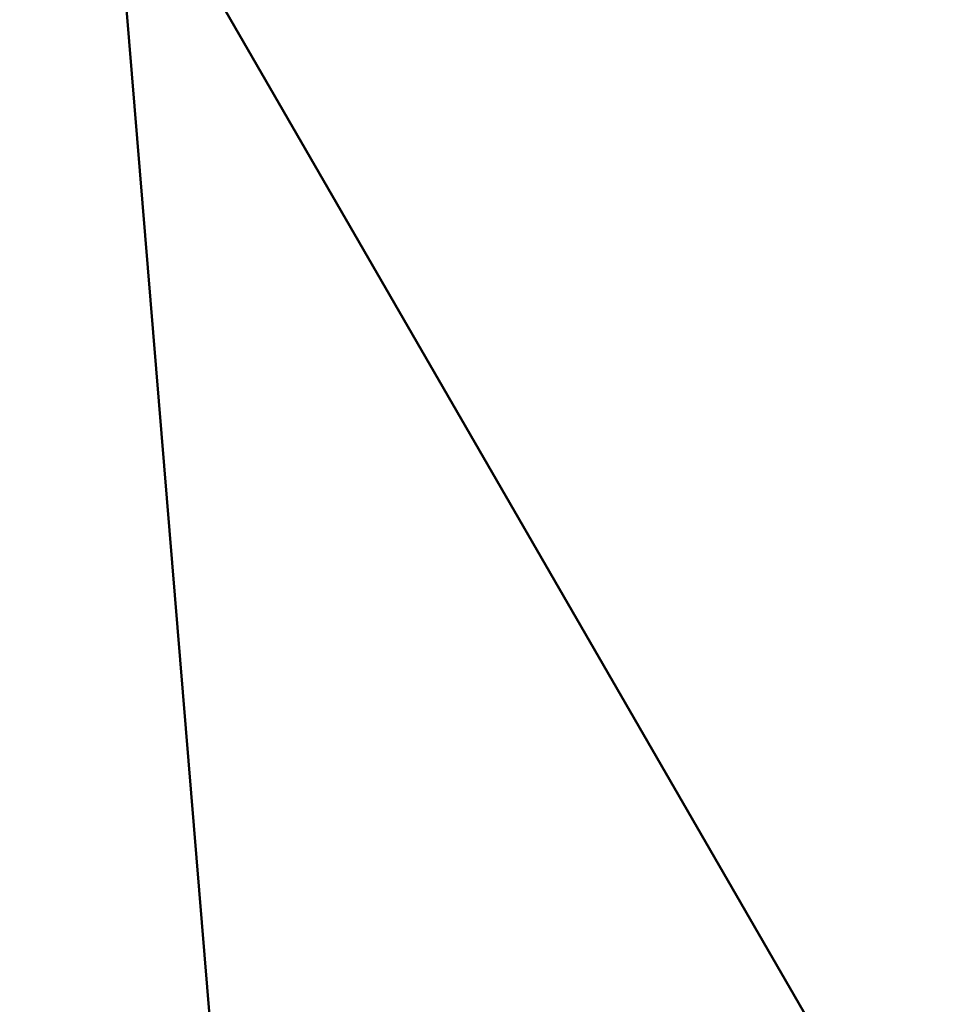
# Model space of a CAD drawing. Header units: millimetres. Extents: x -2000 to 2000, y -2000 to 2000.
# Tile 201 of 256: x 3 to 7, y 1 to 5. Entities that reach past the tile are written whole.
import ezdxf

# ---------------------------------------------------------------- set-up
doc = ezdxf.new("R2010")
doc.units = ezdxf.units.MM
doc.layers.add('E-LITE-EQPM', color=33, linetype='Continuous', lineweight=40)

msp = doc.modelspace()

# ---------------------------------------------------------------- meshes
at = {"layer": 'E-LITE-EQPM'}
mesh = msp.add_polyface(dxfattribs=at)
corners = [(-7.00000000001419, 2.261762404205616e-14, 3961.999999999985), (-3.500000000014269, -6.06217782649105, 3961.999999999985), (3.499999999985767, -6.06217782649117, 3961.999999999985), (6.999999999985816, 8.453137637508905e-29, 3961.999999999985), (3.499999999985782, 6.062177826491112, 3961.999999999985), (-3.500000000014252, 6.062177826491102, 3961.999999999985)]
mesh.append_faces([[corners[k] for k in face] for face in [(0, 3, 4, 5)]], dxfattribs={"vtx0": -1})
mesh.append_faces([[corners[k] for k in face] for face in [(1, 2, 3, 0)]], dxfattribs={"vtx2": -1})
mesh = msp.add_polyface(dxfattribs=at)
corners = [(3.999999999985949, 1.509886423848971e-22, 3916.999999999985), (-1.407873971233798e-11, 4.000000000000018, 3916.999999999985), (-4.000000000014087, 1.292435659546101e-14, 3916.999999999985), (-7.000000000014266, 2.261762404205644e-14, 3961.999999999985), (-3.500000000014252, 6.062177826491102, 3961.999999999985), (3.499999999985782, 6.062177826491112, 3961.999999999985), (6.999999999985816, 8.404791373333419e-29, 3961.999999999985)]
mesh.append_faces([[corners[k] for k in face] for face in [(5, 0, 1), (1, 4, 5)]], dxfattribs={"vtx0": -1, "vtx2": -1})
mesh.append_faces([[corners[k] for k in face] for face in [(6, 0, 5), (3, 4, 2)]], dxfattribs={"vtx1": -1})
mesh.append_faces([[corners[k] for k in face] for face in [(1, 2, 4)]], dxfattribs={"vtx1": -1, "vtx2": -1})
mesh = msp.add_polyface(dxfattribs=at)
corners = [(-4.000000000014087, 1.292435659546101e-14, 3916.999999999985), (-1.407962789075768e-11, 4.000000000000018, 3916.999999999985), (3.999999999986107, -2.584871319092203e-14, 3916.999999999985), (-1.41045891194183e-11, -4.000000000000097, 3916.999999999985)]
mesh.append_faces([[corners[k] for k in face] for face in [(3, 0, 1, 2)]])

doc.saveas('drawing.dxf')
